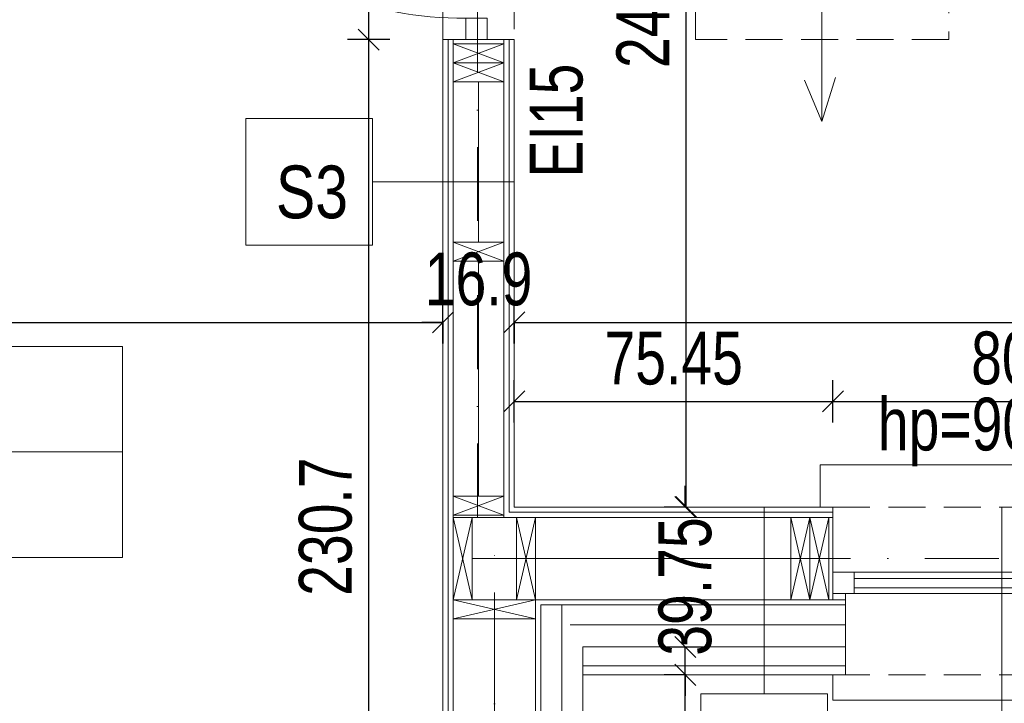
# Model space of a CAD drawing. Header units: inches. Extents: x 0 to 77643, y -44170 to 0.
# Tile 94 of 159: x 71897 to 72130, y -38402 to -38240. Entities that reach past the tile are written whole.
import ezdxf
from ezdxf.enums import TextEntityAlignment as Align

# ---------------------------------------------------------------- set-up
doc = ezdxf.new("R2010")
doc.units = ezdxf.units.IN
doc.header["$MEASUREMENT"] = 0
doc.linetypes.add('DASHDOT', pattern=[1, 0.5, -0.25, 0, -0.25])
doc.linetypes.add('HIDDEN', pattern=[0.375, 0.25, -0.125])
doc.layers.get('0').update_dxf_attribs({"lineweight": 0})
doc.layers.get('Defpoints').update_dxf_attribs({"lineweight": 0})
for name, color, linetype, lineweight in [('A8d-opisy konstrukcji', 5, 'Continuous', 0), ('p--dach', 2, 'Continuous', 30), ('p--dach-rura spustowa', 2, 'Continuous', 0), ('p--drzwi', 125, 'Continuous', 0), ('p--konst-słupy', 3, 'Continuous', 20), ('p--ocieplenie w.wew.', 53, 'Continuous', 0), ('p--ocieplenie-w.zew', 77, 'Continuous', 0), ('p--okna', 153, 'Continuous', 0), ('p--opis okna', 181, 'Continuous', 0), ('p--opisy pomieszczeń', 31, 'Continuous', 0), ('p--osie konstr', 1, 'DASHDOT', 15), ('p--podciąg', 61, 'Continuous', 0), ('p--płyta GK', 2, 'Continuous', 0), ('p--symbole ścian', 53, 'Continuous', 0), ('p--wymiary-1-50', 5, 'Continuous', 0), ('p--ściana szkielet', 3, 'Continuous', 0)]:
    doc.layers.add(name, color=color, linetype=linetype, lineweight=lineweight)
doc.styles.add('1-50', font='arial.ttf', dxfattribs={"width": 0.75, "height": 12.5})
doc.styles.get("Standard").update_dxf_attribs({"font": 'arial.ttf', "width": 0.75})
doc.styles.add('STYL-1', font='arial.ttf', dxfattribs={"width": 0.75})
doc.linetypes.add('BATTING', pattern='A,0.0001,-0.1,[134,ltypeshp.shx,S=0.1,R=0,X=-0.1,Y=0],-0.2,[134,ltypeshp.shx,S=0.1,R=180,X=0.1,Y=0],-0.1', length=0.4001)
doc.dimstyles.new('1-50', dxfattribs={"dimtxt": 12.5, "dimasz": 5, "dimexe": 5, "dimexo": 5, "dimgap": 0.09, "dimtad": 0, "dimdsep": 46, "dimtxsty": '1-50', "dimblk": 'OBLIQUE', "dimcen": 0.09, "dimadec": 0, "dimazin": 0, "dimtfac": 1, "dimtdec": 4, "dimtix": 1, "dimtofl": 0, "dimtmove": 2, "dimatfit": 3, "dimldrblk": 'OBLIQUE', "dimfxl": 5, "dimfxlon": 1, "dimtvp": 0.8, "dimtolj": 1, "dimtzin": 0, "dimarcsym": 0})

# ---------------------------------------------------------------- blocks, each defined once
blk = doc.blocks.new('drzwi-90-100')
for p, q in [((10.1, 87.38), (5.05, 87.38)), ((5.05, 87.38), (5.05, 2.53)), ((10.1, 2.53), (10.1, 87.38)), ((5.05, 2.53), (0, 2.53)), ((0, 2.53), (0, -2.53)), ((5.05, -2.53), (5.05, 2.53)), ((5.05, 2.53), (10.1, 2.53)), ((100, 2.53), (94.95, 2.53)), ((94.95, 2.53), (94.95, -2.53)), ((100, -2.53), (100, 2.53)), ((0, -2.53), (5.05, -2.53)), ((94.95, -2.53), (100, -2.53))]:
    blk.add_line(p, q)
blk.add_arc((10.8, 3.23), 84.15, 359.5233, 90.4767)
blk = doc.blocks.new('_OBLIQUE')
at = {"color": 0, "linetype": 'ByBlock', "lineweight": -2}
for p, q in [((-0.5, -0.5), (0.5, 0.5)), ((0, 0), (0, 0))]:
    blk.add_line(p, q, dxfattribs=at)
blk = doc.blocks.new('*D1827')
at = {"layer": 'Defpoints', "color": 0}
for p in [(71526.91, -38105.97), (71997.12, -38105.97), (71588.36, -38366.07)]:
    blk.add_point(p, dxfattribs=at)
at = {"layer": 'p--wymiary-1-50', "color": 0, "linetype": 'Continuous', "lineweight": -2}
for p, q in [((71531.91, -38105.97), (71521.91, -38105.97)), ((71526.91, -38366.07), (71526.91, -38105.97)), ((71531.91, -38366.07), (71521.91, -38366.07))]:
    blk.add_line(p, q, dxfattribs=at)
at = {"layer": 'p--wymiary-1-50', "color": 0, "lineweight": -2, "xscale": 5, "yscale": 5, "zscale": 5}
for p, rotation in [((71526.91, -38105.97), 90), ((71526.91, -38366.07), 270)]:
    blk.add_blockref('_OBLIQUE', p, dxfattribs=dict(at, rotation=rotation))
at = {"layer": 'p--wymiary-1-50', "color": 0, "linetype": 'Continuous', "ltscale": 12, "insert": (71516.7, -38236.02), "char_height": 12.5, "attachment_point": 5, "rotation": 90, "style": '1-50'}
blk.add_mtext('\\A1;260.1', dxfattribs=at)
blk = doc.blocks.new('*D1837')
at = {"layer": 'Defpoints', "color": 0}
for p in [(72411.47, -38388.27), (72411.47, -38437.74), (72030.27, -38448.27)]:
    blk.add_point(p, dxfattribs=at)
at = {"layer": 'p--wymiary-1-50', "color": 0, "linetype": 'Continuous', "lineweight": -2}
for p, q in [((72030.27, -38442.74), (72030.27, -38432.74)), ((72411.47, -38432.74), (72411.47, -38442.74)), ((72030.27, -38437.74), (72411.47, -38437.74))]:
    blk.add_line(p, q, dxfattribs=at)
at = {"layer": 'p--wymiary-1-50', "color": 0, "lineweight": -2, "xscale": 5, "yscale": 5, "zscale": 5, "rotation": 180}
blk.add_blockref('_OBLIQUE', (72030.27, -38437.74), dxfattribs=at)
at = {"layer": 'p--wymiary-1-50', "color": 0, "lineweight": -2, "xscale": 5, "yscale": 5, "zscale": 5}
blk.add_blockref('_OBLIQUE', (72411.47, -38437.74), dxfattribs=at)
at = {"layer": 'p--wymiary-1-50', "color": 0, "linetype": 'Continuous', "ltscale": 12, "insert": (72220.87, -38427.53), "char_height": 12.5, "attachment_point": 5, "style": '1-50'}
blk.add_mtext('\\A1;381.2', dxfattribs=at)
blk = doc.blocks.new('*D1873')
at = {"layer": 'Defpoints', "color": 0}
for p in [(72427.72, -38311.4), (72014.02, -38355.12), (72427.72, -38355.12)]:
    blk.add_point(p, dxfattribs=at)
at = {"layer": 'p--wymiary-1-50', "color": 0, "linetype": 'Continuous', "lineweight": -2}
for p, q in [((72014.02, -38316.4), (72014.02, -38306.4)), ((72427.72, -38316.4), (72427.72, -38306.4)), ((72014.02, -38311.4), (72427.72, -38311.4))]:
    blk.add_line(p, q, dxfattribs=at)
at = {"layer": 'p--wymiary-1-50', "color": 0, "lineweight": -2, "xscale": 5, "yscale": 5, "zscale": 5, "rotation": 180}
blk.add_blockref('_OBLIQUE', (72014.02, -38311.4), dxfattribs=at)
at = {"layer": 'p--wymiary-1-50', "color": 0, "lineweight": -2, "xscale": 5, "yscale": 5, "zscale": 5}
blk.add_blockref('_OBLIQUE', (72427.72, -38311.4), dxfattribs=at)
at = {"layer": 'p--wymiary-1-50', "color": 0, "linetype": 'Continuous', "ltscale": 12, "insert": (72220.87, -38301.19), "char_height": 12.5, "attachment_point": 5, "style": '1-50'}
blk.add_mtext('\\A1;413.7', dxfattribs=at)
blk = doc.blocks.new('*D1874')
at = {"layer": 'Defpoints', "color": 0}
for p in [(72030.27, -38388.27), (72054.49, -38388.27), (72030.27, -38508.27)]:
    blk.add_point(p, dxfattribs=at)
at = {"layer": 'p--wymiary-1-50', "color": 0, "linetype": 'Continuous', "lineweight": -2}
for p, q in [((72049.49, -38388.27), (72059.49, -38388.27)), ((72054.49, -38508.27), (72054.49, -38388.27)), ((72049.49, -38508.27), (72059.49, -38508.27))]:
    blk.add_line(p, q, dxfattribs=at)
at = {"layer": 'p--wymiary-1-50', "color": 0, "lineweight": -2, "xscale": 5, "yscale": 5, "zscale": 5}
for p, rotation in [((72054.49, -38388.27), 90), ((72054.49, -38508.27), 270)]:
    blk.add_blockref('_OBLIQUE', p, dxfattribs=dict(at, rotation=rotation))
at = {"layer": 'p--wymiary-1-50', "color": 0, "linetype": 'Continuous', "ltscale": 12, "insert": (72044.28, -38448.27), "char_height": 12.5, "attachment_point": 5, "rotation": 90, "style": '1-50'}
blk.add_mtext('\\A1;120', dxfattribs=at)
blk = doc.blocks.new('*D1875')
at = {"layer": 'Defpoints', "color": 0}
for p in [(72054.49, -38355.12), (72059.7, -38355.12), (72059.7, -38394.87)]:
    blk.add_point(p, dxfattribs=at)
at = {"layer": 'p--wymiary-1-50', "color": 0, "linetype": 'Continuous', "lineweight": -2}
for p, q in [((72054.49, -38355.12), (72054.49, -38350.12)), ((72054.7, -38355.12), (72049.49, -38355.12)), ((72054.7, -38394.87), (72049.49, -38394.87)), ((72054.49, -38394.87), (72054.49, -38399.87))]:
    blk.add_line(p, q, dxfattribs=at)
at = {"layer": 'p--wymiary-1-50', "color": 0, "lineweight": -2, "xscale": 5, "yscale": 5, "zscale": 5}
for p, rotation in [((72054.49, -38355.12), 270), ((72054.49, -38394.87), 90)]:
    blk.add_blockref('_OBLIQUE', p, dxfattribs=dict(at, rotation=rotation))
at = {"layer": 'p--wymiary-1-50', "color": 0, "linetype": 'Continuous', "ltscale": 12, "insert": (72054.49, -38373.95), "char_height": 12.5, "attachment_point": 5, "rotation": 90, "style": '1-50'}
blk.add_mtext('\\A1;39.75', dxfattribs=at)
blk = doc.blocks.new('*D1876')
at = {"layer": 'Defpoints', "color": 0}
for p in [(72054.74, -38114.42), (72063.77, -38114.42), (72059.49, -38355.12)]:
    blk.add_point(p, dxfattribs=at)
at = {"layer": 'p--wymiary-1-50', "color": 0, "linetype": 'Continuous', "lineweight": -2}
for p, q in [((72058.77, -38114.42), (72049.74, -38114.42)), ((72054.74, -38355.12), (72054.74, -38114.42)), ((72054.49, -38355.12), (72049.74, -38355.12))]:
    blk.add_line(p, q, dxfattribs=at)
at = {"layer": 'p--wymiary-1-50', "color": 0, "lineweight": -2, "xscale": 5, "yscale": 5, "zscale": 5}
for p, rotation in [((72054.74, -38114.42), 90), ((72054.74, -38355.12), 270)]:
    blk.add_blockref('_OBLIQUE', p, dxfattribs=dict(at, rotation=rotation))
at = {"layer": 'p--wymiary-1-50', "color": 0, "linetype": 'Continuous', "ltscale": 12, "insert": (72044.53, -38234.77), "char_height": 12.5, "attachment_point": 5, "rotation": 90, "style": '1-50'}
blk.add_mtext('\\A1;240.7', dxfattribs=at)
blk = doc.blocks.new('*D1880')
at = {"layer": 'Defpoints', "color": 0}
for p in [(71997.12, -38311.4), (71654.02, -38329.03), (71997.12, -38329.03)]:
    blk.add_point(p, dxfattribs=at)
at = {"layer": 'p--wymiary-1-50', "color": 0, "linetype": 'Continuous', "lineweight": -2}
for p, q in [((71654.02, -38316.4), (71654.02, -38306.4)), ((71997.12, -38316.4), (71997.12, -38306.4)), ((71654.02, -38311.4), (71997.12, -38311.4))]:
    blk.add_line(p, q, dxfattribs=at)
at = {"layer": 'p--wymiary-1-50', "color": 0, "lineweight": -2, "xscale": 5, "yscale": 5, "zscale": 5, "rotation": 180}
blk.add_blockref('_OBLIQUE', (71654.02, -38311.4), dxfattribs=at)
at = {"layer": 'p--wymiary-1-50', "color": 0, "lineweight": -2, "xscale": 5, "yscale": 5, "zscale": 5}
blk.add_blockref('_OBLIQUE', (71997.12, -38311.4), dxfattribs=at)
at = {"layer": 'p--wymiary-1-50', "color": 0, "linetype": 'Continuous', "ltscale": 12, "insert": (71825.57, -38301.19), "char_height": 12.5, "attachment_point": 5, "style": '1-50'}
blk.add_mtext('\\A1;343.1', dxfattribs=at)
blk = doc.blocks.new('*D1881')
at = {"layer": 'Defpoints', "color": 0}
for p in [(71997.12, -38306.4), (72014.02, -38306.4), (72014.02, -38311.4)]:
    blk.add_point(p, dxfattribs=at)
at = {"layer": 'p--wymiary-1-50', "color": 0, "linetype": 'Continuous', "lineweight": -2}
for p, q in [((71997.12, -38311.4), (71992.12, -38311.4)), ((71997.12, -38311.4), (71997.12, -38316.4)), ((72014.02, -38311.4), (72014.02, -38316.4)), ((72014.02, -38311.4), (72019.02, -38311.4))]:
    blk.add_line(p, q, dxfattribs=at)
at = {"layer": 'p--wymiary-1-50', "color": 0, "lineweight": -2, "xscale": 5, "yscale": 5, "zscale": 5}
blk.add_blockref('_OBLIQUE', (71997.12, -38311.4), dxfattribs=at)
at = {"layer": 'p--wymiary-1-50', "color": 0, "lineweight": -2, "xscale": 5, "yscale": 5, "zscale": 5, "rotation": 180}
blk.add_blockref('_OBLIQUE', (72014.02, -38311.4), dxfattribs=at)
at = {"layer": 'p--wymiary-1-50', "color": 0, "linetype": 'Continuous', "ltscale": 12, "insert": (72005.57, -38301.19), "char_height": 12.5, "attachment_point": 5, "style": '1-50'}
blk.add_mtext('\\A1;16.9', dxfattribs=at)
blk = doc.blocks.new('*D1928')
at = {"layer": 'Defpoints', "color": 0}
for p in [(72089.47, -38330.11), (72014.02, -38355.12), (72089.47, -38355.12)]:
    blk.add_point(p, dxfattribs=at)
at = {"layer": 'p--wymiary-1-50', "color": 0, "linetype": 'Continuous', "lineweight": -2}
for p, q in [((72014.02, -38335.11), (72014.02, -38325.11)), ((72089.47, -38335.11), (72089.47, -38325.11)), ((72014.02, -38330.11), (72089.47, -38330.11))]:
    blk.add_line(p, q, dxfattribs=at)
at = {"layer": 'p--wymiary-1-50', "color": 0, "lineweight": -2, "xscale": 5, "yscale": 5, "zscale": 5, "rotation": 180}
blk.add_blockref('_OBLIQUE', (72014.02, -38330.11), dxfattribs=at)
at = {"layer": 'p--wymiary-1-50', "color": 0, "lineweight": -2, "xscale": 5, "yscale": 5, "zscale": 5}
blk.add_blockref('_OBLIQUE', (72089.47, -38330.11), dxfattribs=at)
at = {"layer": 'p--wymiary-1-50', "color": 0, "linetype": 'Continuous', "ltscale": 12, "insert": (72051.75, -38319.94), "char_height": 12.5, "attachment_point": 5, "style": '1-50'}
blk.add_mtext('\\A1;75.45', dxfattribs=at)
blk = doc.blocks.new('*D1929')
at = {"layer": 'Defpoints', "color": 0}
for p in [(72169.47, -38330.11), (72089.47, -38355.12), (72169.47, -38355.12)]:
    blk.add_point(p, dxfattribs=at)
at = {"layer": 'p--wymiary-1-50', "color": 0, "linetype": 'Continuous', "lineweight": -2}
for p, q in [((72089.47, -38335.11), (72089.47, -38325.11)), ((72169.47, -38335.11), (72169.47, -38325.11)), ((72089.47, -38330.11), (72169.47, -38330.11))]:
    blk.add_line(p, q, dxfattribs=at)
at = {"layer": 'p--wymiary-1-50', "color": 0, "lineweight": -2, "xscale": 5, "yscale": 5, "zscale": 5, "rotation": 180}
blk.add_blockref('_OBLIQUE', (72089.47, -38330.11), dxfattribs=at)
at = {"layer": 'p--wymiary-1-50', "color": 0, "lineweight": -2, "xscale": 5, "yscale": 5, "zscale": 5}
blk.add_blockref('_OBLIQUE', (72169.47, -38330.11), dxfattribs=at)
at = {"layer": 'p--wymiary-1-50', "color": 0, "linetype": 'Continuous', "ltscale": 12, "insert": (72129.47, -38319.9), "char_height": 12.5, "attachment_point": 5, "style": '1-50'}
blk.add_mtext('\\A1;80', dxfattribs=at)
blk = doc.blocks.new('*D1944')
at = {"layer": 'Defpoints', "color": 0}
for p in [(71979.56, -38244.42), (71997.12, -38244.42), (71997.12, -38475.12)]:
    blk.add_point(p, dxfattribs=at)
at = {"layer": 'p--wymiary-1-50', "color": 0, "linetype": 'Continuous', "lineweight": -2}
for p, q in [((71984.56, -38244.42), (71974.56, -38244.42)), ((71979.56, -38475.12), (71979.56, -38244.42)), ((71984.56, -38475.12), (71974.56, -38475.12))]:
    blk.add_line(p, q, dxfattribs=at)
at = {"layer": 'p--wymiary-1-50', "color": 0, "lineweight": -2, "xscale": 5, "yscale": 5, "zscale": 5}
for p, rotation in [((71979.56, -38244.42), 90), ((71979.56, -38475.12), 270)]:
    blk.add_blockref('_OBLIQUE', p, dxfattribs=dict(at, rotation=rotation))
at = {"layer": 'p--wymiary-1-50', "color": 0, "linetype": 'Continuous', "ltscale": 12, "insert": (71969.35, -38359.77), "char_height": 12.5, "attachment_point": 5, "rotation": 90, "style": '1-50'}
blk.add_mtext('\\A1;230.7', dxfattribs=at)
blk = doc.blocks.new('*D1945')
at = {"layer": 'Defpoints', "color": 0}
for p in [(71979.56, -38144.42), (71997.12, -38144.42), (71997.12, -38244.42)]:
    blk.add_point(p, dxfattribs=at)
at = {"layer": 'p--wymiary-1-50', "color": 0, "linetype": 'Continuous', "lineweight": -2}
for p, q in [((71984.56, -38144.42), (71974.56, -38144.42)), ((71979.56, -38244.42), (71979.56, -38144.42)), ((71984.56, -38244.42), (71974.56, -38244.42))]:
    blk.add_line(p, q, dxfattribs=at)
at = {"layer": 'p--wymiary-1-50', "color": 0, "lineweight": -2, "xscale": 5, "yscale": 5, "zscale": 5}
for p, rotation in [((71979.56, -38144.42), 90), ((71979.56, -38244.42), 270)]:
    blk.add_blockref('_OBLIQUE', p, dxfattribs=dict(at, rotation=rotation))
at = {"layer": 'p--wymiary-1-50', "color": 0, "linetype": 'Continuous', "ltscale": 12, "insert": (71969.35, -38194.42), "char_height": 12.5, "attachment_point": 5, "rotation": 90, "style": '1-50'}
blk.add_mtext('\\A1;100', dxfattribs=at)
blk = doc.blocks.new('strzałka')
for q in [(-19.45, 4.13), (0, 0), (-18.87, -3.25)]:
    blk.add_line((-29.28, 0), q)
blk = doc.blocks.new('ukł.słupów')
for p, q in [((379.5, 247.15), (367.5, 251.65)), ((379.5, 251.65), (367.5, 247.15)), ((379.5, 242.65), (367.5, 247.15)), ((379.5, 247.15), (367.5, 242.65)), ((379.5, 200.15), (367.5, 204.65)), ((379.5, 204.65), (367.5, 200.15)), ((379.5, 140), (367.5, 144.5)), ((379.5, 144.5), (367.5, 140)), ((367.5, 139.5), (372, 120)), ((372, 139.5), (367.5, 120)), ((382.5, 139.5), (387, 120)), ((387, 139.5), (382.5, 120)), ((447.4, 139.5), (451.9, 120)), ((451.9, 139.5), (447.4, 120)), ((451.9, 139.5), (456.4, 120)), ((456.4, 139.5), (451.9, 120)), ((367.5, 115.5), (387, 120)), ((367.5, 120), (387, 115.5))]:
    blk.add_line(p, q)
for points in [[(379.5, 251.65), (367.5, 251.65), (367.5, 247.15), (379.5, 247.15)], [(379.5, 247.15), (367.5, 247.15), (367.5, 242.65), (379.5, 242.65)], [(379.5, 204.65), (367.5, 204.65), (367.5, 200.15), (379.5, 200.15)], [(379.5, 144.5), (367.5, 144.5), (367.5, 140), (379.5, 140)], [(372, 139.5), (372, 120), (367.5, 120), (367.5, 139.5)], [(387, 139.5), (387, 120), (382.5, 120), (382.5, 139.5)], [(451.9, 139.5), (451.9, 120), (447.4, 120), (447.4, 139.5)], [(456.4, 139.5), (456.4, 120), (451.9, 120), (451.9, 139.5)], [(367.5, 120), (387, 120), (387, 115.5), (367.5, 115.5)]]:
    blk.add_lwpolyline(points, close=True)
at = {"color": 4, "ltscale": 35}
blk.add_lwpolyline([(456.4, 139.5), (456.4, 120)], dxfattribs=at)
blk = doc.blocks.new('okno-80-39.75')
at = {"linetype": 'Continuous', "ltscale": 35}
for p, q in [((-3, 10), (83, 10)), ((0, -45.75), (80, -45.75))]:
    blk.add_line(p, q, dxfattribs=at)
for p, q in [((-3, 0), (-3, 10)), ((83, 0), (83, 10)), ((0, 0), (-3, 0)), ((0, -20.45), (0, 0)), ((80, 0), (80, -20.45)), ((80, 0), (83, 0)), ((0, -20.45), (0, -15.45)), ((0, -15.45), (5, -15.45)), ((5, -15.45), (75, -15.45)), ((5, -15.45), (5, -20.45)), ((75, -20.45), (75, -15.45)), ((75, -15.45), (80, -15.45)), ((80, -15.45), (80, -20.45)), ((5, -16.95), (75, -16.95)), ((5, -20.45), (0, -20.45)), ((3, -39.75), (3, -20.45)), ((5, -19.11), (75, -19.11)), ((75, -20.45), (5, -20.45)), ((80, -20.45), (75, -20.45)), ((77, -20.45), (77, -39.75)), ((0, -45.75), (0, -39.75)), ((80, -39.75), (80, -45.75))]:
    blk.add_line(p, q)
at = {"linetype": 'HIDDEN', "ltscale": 35}
for p, q in [((0, 0), (80, 0)), ((0, -39.75), (80, -39.75))]:
    blk.add_line(p, q, dxfattribs=at)
blk = doc.blocks.new('*D1975')
at = {"color": 0, "linetype": 'Continuous', "lineweight": -2, "ltscale": 12}
for p, q in [((72030.27, -38570.63), (72030.27, -38580.63)), ((72061.46, -38570.63), (72061.46, -38580.63)), ((72030.27, -38575.63), (72025.27, -38575.63)), ((72061.46, -38575.63), (72066.46, -38575.63))]:
    blk.add_line(p, q, dxfattribs=at)
at = {"layer": 'Defpoints', "color": 0}
for p in [(72061.46, -38244.42), (72030.27, -38508.27), (72030.27, -38575.63)]:
    blk.add_point(p, dxfattribs=at)
at = {"color": 0, "lineweight": -2, "xscale": 5, "yscale": 5, "zscale": 5}
blk.add_blockref('_OBLIQUE', (72030.27, -38575.63), dxfattribs=at)
at = {"color": 0, "lineweight": -2, "xscale": 5, "yscale": 5, "zscale": 5, "rotation": 180}
blk.add_blockref('_OBLIQUE', (72061.46, -38575.63), dxfattribs=at)
at = {"color": 0, "linetype": 'Continuous', "ltscale": 12, "insert": (72045.86, -38585.84), "char_height": 12.5, "attachment_point": 5, "style": '1-50'}
blk.add_mtext('\\A1;31.19', dxfattribs=at)

msp = doc.modelspace()

# ---------------------------------------------------------------- linework, layer by layer
at = {"layer": 'p--dach', "linetype": 'HIDDEN', "lineweight": 20, "ltscale": 35}
msp.add_lwpolyline([(72056.92132, -38124.42054), (72116.92132, -38124.42054), (72116.92132, -38244.42054), (72056.92132, -38244.42054)], close=True, dxfattribs=at)
at = {"layer": 'p--ocieplenie w.wew.', "linetype": 'BATTING', "ltscale": 12}
for p, q in [((72005.57132, -38292.42054), (72005.57132, -38254.42054)), ((72005.57132, -38352.57054), (72005.57132, -38296.92054))]:
    msp.add_line(p, q, dxfattribs=at)
at = {"layer": 'p--ocieplenie w.wew.', "linetype": 'BATTING', "ltscale": 19.5}
for p, q in [((72014.57132, -38367.32054), (72004.07132, -38367.32054)), ((72079.47132, -38367.32054), (72019.07132, -38367.32054)), ((72009.32132, -38381.57054), (72009.32132, -38412.62054))]:
    msp.add_line(p, q, dxfattribs=at)
at = {"layer": 'p--ocieplenie-w.zew', "linetype": 'BATTING', "ltscale": 10}
msp.add_line((72025.27132, -38500.27054), (72025.27132, -38378.27054), dxfattribs=at)
at = {"layer": 'p--ocieplenie-w.zew', "linetype": 'BATTING', "ltscale": 12}
msp.add_line((72027.27132, -38382.99932), (72092.47132, -38382.99932), dxfattribs=at)
at = {"layer": 'p--opis okna'}
msp.add_line((72129.47132, -38433.73168), (72129.47132, -38355.27054), dxfattribs=at)
at = {"layer": 'p--opisy pomieszczeń'}
msp.add_line((71921.27172, -38342.08158), (71751.27172, -38342.08158), dxfattribs=at)
msp.add_lwpolyline([(71751.27172, -38367.08158), (71921.27172, -38367.08158), (71921.27172, -38317.08158), (71751.27172, -38317.08158)], close=True, dxfattribs=at)
at = {"layer": 'p--osie konstr', "linetype": 'DASHDOT', "ltscale": 35}
for p, q in [((72005.32132, -38357.57054), (72005.32132, -37773.87054)), ((72009.32132, -38533.27054), (72009.32132, -38366.07054)), ((72444.62132, -38367.32054), (71997.12132, -38367.32054))]:
    msp.add_line(p, q, dxfattribs=at)
at = {"layer": 'p--podciąg', "linetype": 'HIDDEN', "ltscale": 30}
for p, q in [((71997.12132, -38244.42054), (71997.12132, -38144.42054)), ((72014.02132, -38144.42054), (72014.02132, -38244.42054))]:
    msp.add_line(p, q, dxfattribs=at)
at = {"layer": 'p--płyta GK', "ltscale": 35}
for p, q in [((71997.12132, -38475.12054), (71997.12132, -38244.42054)), ((71998.37132, -38476.37054), (71998.37132, -38244.42054)), ((72012.77132, -38356.37054), (72012.77132, -38244.42054)), ((72014.02132, -38355.12054), (72014.02132, -38244.42054)), ((72014.02132, -38355.12054), (72089.47132, -38355.12054)), ((72012.77132, -38356.37054), (72089.47132, -38356.37054)), ((72030.27132, -38392.77054), (72092.47132, -38392.77054)), ((72030.27132, -38394.87054), (72092.47132, -38394.87054))]:
    msp.add_line(p, q, dxfattribs=at)
at = {"layer": 'p--symbole ścian', "lineweight": 9}
for p, q in [((71980.48212, -38278.07891), (72014.02132, -38278.07891)), ((72073.18933, -38355.12054), (72073.18933, -38399.34664))]:
    msp.add_line(p, q, dxfattribs=at)
for points in [[(71950.48212, -38293.07891), (71980.48212, -38293.07891), (71980.48212, -38263.07891), (71950.48212, -38263.07891)], [(72058.18933, -38429.34664), (72088.18933, -38429.34664), (72088.18933, -38399.34664), (72058.18933, -38399.34664)]]:
    msp.add_lwpolyline(points, close=True, dxfattribs=at)
at = {"layer": 'p--ściana szkielet', "ltscale": 35}
for p, q in [((72014.02132, -38244.42054), (71997.12132, -38244.42054)), ((71999.57132, -38496.27054), (71999.57132, -38244.42054)), ((72011.57132, -38357.57054), (72011.57132, -38244.42054)), ((71999.57132, -38357.57054), (72089.47132, -38357.57054)), ((72019.07132, -38496.27054), (72019.07132, -38357.57054)), ((71999.57132, -38377.07054), (72089.47132, -38377.07054)), ((72020.27132, -38378.27054), (72092.47132, -38378.27054)), ((72020.27132, -38497.07054), (72020.27132, -38378.27054)), ((72030.27132, -38388.27054), (72092.47132, -38388.27054)), ((72030.27132, -38508.27054), (72030.27132, -38388.27054))]:
    msp.add_line(p, q, dxfattribs=at)
for points in [[(72089.47132, -38355.12054), (72089.47132, -38377.07229), (72092.47132, -38377.07229), (72092.47132, -38388.27054)], [(72089.47132, -38355.12054), (72089.47132, -38377.07229), (72092.47132, -38377.07229), (72092.47132, -38394.87054)]]:
    msp.add_lwpolyline(points, dxfattribs=at)

# ---------------------------------------------------------------- block references
at = {"layer": 'p--dach-rura spustowa', "linetype": 'HIDDEN', "lineweight": 20, "ltscale": 35, "rotation": 90}
msp.add_blockref('strzałka', (72086.84377, -38234.56096), dxfattribs=at)
at = {"layer": 'p--drzwi', "xscale": -1, "rotation": 89.99999999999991}
msp.add_blockref('drzwi-90-100', (72005.07132, -38144.42054), dxfattribs=at)
at = {"layer": 'p--konst-słupy'}
msp.add_blockref('ukł.słupów', (71632.07132, -38497.07054), dxfattribs=at)
at = {"layer": 'p--okna', "linetype": 'Continuous'}
msp.add_blockref('okno-80-39.75', (72089.47132, -38355.12054), dxfattribs=at)

# ---------------------------------------------------------------- texts
at = {"layer": 'A8d-opisy konstrukcji', "insert": (72030.35317, -38277.06419), "char_height": 12.5, "width": 207.4159655, "attachment_point": 7, "rotation": 90}
msp.add_mtext('EI15', dxfattribs=at)
at = {"layer": 'p--opis okna', "insert": (72100.08791, -38345.49585), "char_height": 12.5, "width": 128.6342124, "attachment_point": 7, "style": 'STYL-1'}
msp.add_mtext('hp=90 cm', dxfattribs=at)
at = {"layer": 'p--symbole ścian', "lineweight": 9, "width": 0.8}
msp.add_text('S3', height=12.5, dxfattribs=at).set_placement((71966.11366, -38274.24632), align=Align.TOP_CENTER)

# ---------------------------------------------------------------- dimensions: what is measured, and where the dimension line sits
at = {"linetype": 'Continuous', "ltscale": 12}
dim = msp.add_linear_dim(base=(72030.27132, -38575.62982), p1=(72061.4566, -38244.42054), p2=(72030.27132, -38508.27054), dimstyle='1-50', dxfattribs=at)
dim.commit()
dim.dimension.update_dxf_attribs({"geometry": '*D1975', "text_midpoint": (72045.86396, -38585.83982)})
at = {"layer": 'p--wymiary-1-50', "linetype": 'Continuous'}
for base, p1, p2, picture, middle in [((71526.9125, -38105.97054), (71588.35692, -38366.07054), (71997.12132, -38105.97054), '*D1827', (71516.7025, -38236.02054)), ((72054.73552, -38114.42054), (72059.48552, -38355.12054), (72063.77132, -38114.42054), '*D1876', (72044.52552, -38234.77054)), ((71979.56115, -38144.42054), (71997.12132, -38244.42054), (71997.12132, -38144.42054), '*D1945', (71969.35115, -38194.42054)), ((71979.56115, -38244.42054), (71997.12132, -38475.12054), (71997.12132, -38244.42054), '*D1944', (71969.35115, -38359.77054)), ((72054.48552, -38388.27054), (72030.27132, -38508.27054), (72030.27132, -38388.27054), '*D1874', (72044.27552, -38448.27054))]:
    dim = msp.add_linear_dim(base=base, p1=p1, p2=p2, angle=90, dimstyle='1-50', dxfattribs=at)
    dim.commit()
    dim.dimension.update_dxf_attribs({"geometry": picture, "text_midpoint": middle})
for base, p1, p2, picture, middle in [((71997.12132, -38311.40229), (71654.02132, -38329.03132), (71997.12132, -38329.03132), '*D1880', (71825.57132, -38301.19229)), ((72014.02132, -38311.40229), (71997.12132, -38306.40229), (72014.02132, -38306.40229), '*D1881', (72005.57132, -38301.19229)), ((72427.72132, -38311.40229), (72014.02132, -38355.12054), (72427.72132, -38355.12054), '*D1873', (72220.87132, -38301.19229)), ((72089.47132, -38330.10615), (72014.02132, -38355.12054), (72089.47132, -38355.12054), '*D1928', (72051.74632, -38319.93615)), ((72169.47132, -38330.10615), (72089.47132, -38355.12054), (72169.47132, -38355.12054), '*D1929', (72129.47132, -38319.89615)), ((72411.47132, -38437.738), (72030.27132, -38448.27054), (72411.47132, -38388.27054), '*D1837', (72220.87132, -38427.528))]:
    dim = msp.add_linear_dim(base=base, p1=p1, p2=p2, dimstyle='1-50', dxfattribs=at)
    dim.commit()
    dim.dimension.update_dxf_attribs({"geometry": picture, "text_midpoint": middle})
dim = msp.add_linear_dim(base=(72054.48552, -38355.12054), p1=(72059.69552, -38394.87054), p2=(72059.69552, -38355.12054), angle=90, dimstyle='1-50', dxfattribs=at)
dim.commit()
dim.dimension.update_dxf_attribs({"geometry": '*D1875', "text_midpoint": (72054.48552, -38373.94554), "dimtype": 160})

doc.saveas('drawing.dxf')
